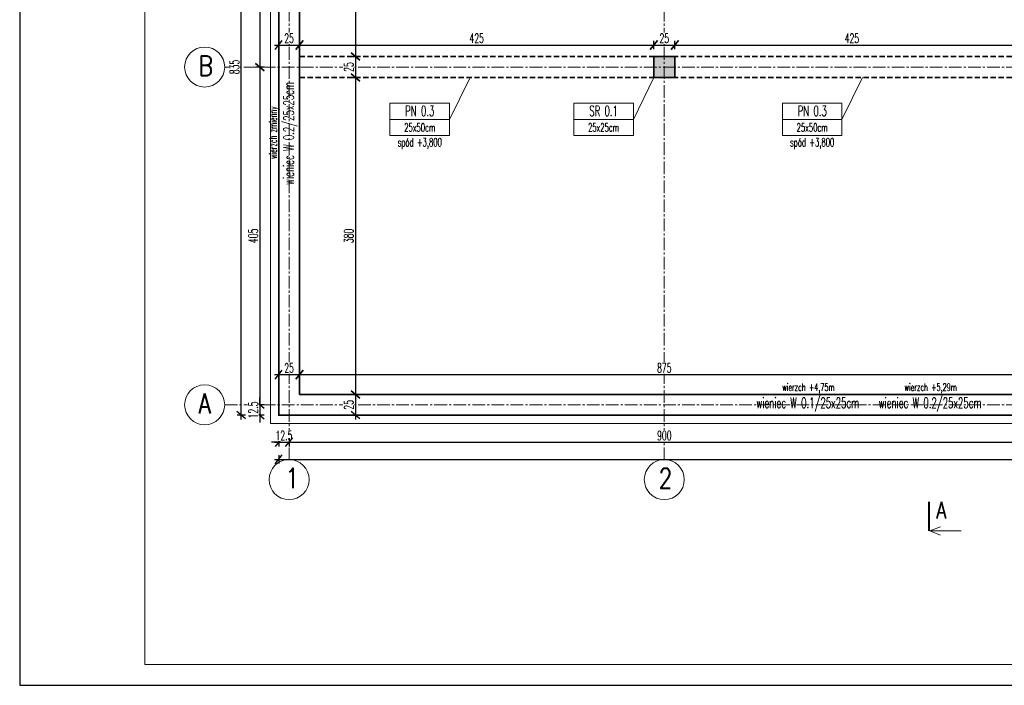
# Model space of a CAD drawing. Header units: centimetres. Extents: x 125945 to 146944, y 20629 to 31773.
# Tile 66 of 80: x 140134 to 141315, y 28341 to 29139. Entities that reach past the tile are written whole.
import ezdxf

# ---------------------------------------------------------------- set-up
doc = ezdxf.new("R2010")
doc.units = ezdxf.units.CM
doc.linetypes.add('CENTER2', pattern=[28.575, 19.05, -3.175, 3.175, -3.175])
doc.linetypes.add('HIDDEN', pattern=[9.525, 6.35, -3.175])
for name, color, linetype, lineweight in [('e-cad_cienkie', 88, 'Continuous', 15), ('e-cad_opisy', 7, 'Continuous', 15), ('e-cad_osie', 172, 'CENTER2', 9), ('e-cad_wymiary', 66, 'Continuous', 15), ('e-cad_wypelnienia', 254, 'Continuous', 9), ('K- OPISY', 40, 'Continuous', 15), ('K-BELKI ŻELBETOWE', 160, 'HIDDEN', 35), ('K-IZOLACJA', 32, 'Continuous', 15), ('K-ŚCIANY KONSTRUKCYJNE', 16, 'Continuous', 35), ('K-ŻELBET', 204, 'Continuous', 35)]:
    doc.layers.add(name, color=color, linetype=linetype, lineweight=lineweight)
doc.styles.add('e-cad_1', font='simplex.shx', dxfattribs={"width": 0.6})
doc.styles.add('e-cad_2', font='simplex.shx', dxfattribs={"width": 0.8})
doc.styles.add('simpl', font='simplex.shx', dxfattribs={"width": 0.6})
doc.dimstyles.new('e-cad_1_50_[cm]', dxfattribs={"dimscale": 5, "dimtxt": 2.25, "dimasz": 1.75, "dimexe": 1, "dimexo": 0, "dimgap": 0.5, "dimtad": 1, "dimdec": 1, "dimrnd": 0.5, "dimdsep": 46, "dimtxsty": 'simpl', "dimblk": 'OBLIQUE', "dimcen": 0, "dimdle": 1, "dimclrd": 256, "dimclre": 256, "dimclrt": 256, "dimadec": 0, "dimazin": 0, "dimtfac": 1, "dimtdec": 1, "dimtix": 1, "dimtmove": 2, "dimatfit": 3, "dimldrblk": 'OBLIQUE', "dimfxl": 1, "dimfxlon": 1, "dimtfill": 1, "dimarcsym": 0})

# ---------------------------------------------------------------- blocks, each defined once
blk = doc.blocks.new('_Oblique')
at = {"color": 0, "linetype": 'ByBlock', "lineweight": -2}
blk.add_line((0.5, 0.6), (-0.5, -0.6), dxfattribs=at)
blk = doc.blocks.new('*D3706')
at = {"layer": 'Defpoints', "color": 0}
for p in [(140521.7, 29474.5), (140512.1, 29094.5), (140536.5, 29094.5)]:
    blk.add_point(p, dxfattribs=at)
at = {"layer": 'e-cad_wymiary', "lineweight": -2, "ltscale": 2}
for p, q in [((140536.5, 29479.5), (140536.5, 29089.5)), ((140531.5, 29474.5), (140541.5, 29474.5)), ((140531.5, 29094.5), (140541.5, 29094.5))]:
    blk.add_line(p, q, dxfattribs=at)
at = {"layer": 'e-cad_wymiary', "lineweight": -2, "xscale": 8.75, "yscale": 8.75, "zscale": 8.75}
for p, rotation in [((140536.5, 29474.5), 90), ((140536.5, 29094.5), 270)]:
    blk.add_blockref('_Oblique', p, dxfattribs=dict(at, rotation=rotation))
at = {"layer": 'e-cad_wymiary', "ltscale": 2, "insert": (140528.4, 29284.5), "char_height": 11.25, "attachment_point": 5, "rotation": 90, "style": 'simpl', "bg_fill": 3, "box_fill_scale": 1.1, "bg_fill_color": 256, "bg_fill_true_color": 13158600, "bg_fill_transparency": 0}
blk.add_mtext('380', dxfattribs=at)
blk = doc.blocks.new('*D3707')
at = {"layer": 'Defpoints', "color": 0}
for p in [(140512.1, 29094.5), (140512.1, 29069.5)]:
    blk.add_point(p, dxfattribs=at)
at = {"layer": 'e-cad_wymiary', "lineweight": -2, "ltscale": 2}
for p, q in [((140536.5, 29099.5), (140536.5, 29064.5)), ((140531.5, 29094.5), (140541.5, 29094.5)), ((140531.5, 29069.5), (140541.5, 29069.5))]:
    blk.add_line(p, q, dxfattribs=at)
at = {"layer": 'e-cad_wymiary', "lineweight": -2, "xscale": 8.75, "yscale": 8.75, "zscale": 8.75}
for p, rotation in [((140536.5, 29094.5), 90), ((140536.5, 29069.5), 270)]:
    blk.add_blockref('_Oblique', p, dxfattribs=dict(at, rotation=rotation))
at = {"layer": 'e-cad_wymiary', "ltscale": 2, "insert": (140528.4, 29082), "char_height": 11.25, "attachment_point": 5, "rotation": 90, "style": 'simpl', "bg_fill": 3, "box_fill_scale": 1.1, "bg_fill_color": 256, "bg_fill_true_color": 13158600, "bg_fill_transparency": 0}
blk.add_mtext('25', dxfattribs=at)
at = {"layer": 'Defpoints', "color": 0}
blk.add_point((140536.5, 29069.5), dxfattribs=at)
blk = doc.blocks.new('*D3708')
at = {"layer": 'Defpoints', "color": 0}
for p in [(140512.1, 29069.5), (140536.5, 28689.5), (140555.8, 28689.5)]:
    blk.add_point(p, dxfattribs=at)
at = {"layer": 'e-cad_wymiary', "lineweight": -2, "ltscale": 2}
for p, q in [((140536.5, 29074.5), (140536.5, 28684.5)), ((140531.5, 29069.5), (140541.5, 29069.5)), ((140541.5, 28689.5), (140531.5, 28689.5))]:
    blk.add_line(p, q, dxfattribs=at)
at = {"layer": 'e-cad_wymiary', "lineweight": -2, "xscale": 8.75, "yscale": 8.75, "zscale": 8.75}
for p, rotation in [((140536.5, 29069.5), 90), ((140536.5, 28689.5), 270)]:
    blk.add_blockref('_Oblique', p, dxfattribs=dict(at, rotation=rotation))
at = {"layer": 'e-cad_wymiary', "ltscale": 2, "insert": (140528.4, 28879.5), "char_height": 11.25, "attachment_point": 5, "rotation": 90, "style": 'simpl', "bg_fill": 3, "box_fill_scale": 1.1, "bg_fill_color": 256, "bg_fill_true_color": 13158600, "bg_fill_transparency": 0}
blk.add_mtext('380', dxfattribs=at)
blk = doc.blocks.new('*D3709')
at = {"layer": 'Defpoints', "color": 0}
for p in [(140555.8, 28689.5), (140555.8, 28664.5)]:
    blk.add_point(p, dxfattribs=at)
at = {"layer": 'e-cad_wymiary', "lineweight": -2, "ltscale": 2}
for p, q in [((140541.5, 28689.5), (140531.5, 28689.5)), ((140536.5, 28694.5), (140536.5, 28659.5)), ((140541.5, 28664.5), (140531.5, 28664.5))]:
    blk.add_line(p, q, dxfattribs=at)
at = {"layer": 'e-cad_wymiary', "lineweight": -2, "xscale": 8.75, "yscale": 8.75, "zscale": 8.75}
for p, rotation in [((140536.5, 28689.5), 90), ((140536.5, 28664.5), 270)]:
    blk.add_blockref('_Oblique', p, dxfattribs=dict(at, rotation=rotation))
at = {"layer": 'e-cad_wymiary', "ltscale": 2, "insert": (140528.4, 28677), "char_height": 11.25, "attachment_point": 5, "rotation": 90, "style": 'simpl', "bg_fill": 3, "box_fill_scale": 1.1, "bg_fill_color": 256, "bg_fill_true_color": 13158600, "bg_fill_transparency": 0}
blk.add_mtext('25', dxfattribs=at)
at = {"layer": 'Defpoints', "color": 0}
blk.add_point((140536.5, 28664.5), dxfattribs=at)
blk = doc.blocks.new('*D3776')
at = {"layer": 'Defpoints', "color": 0}
for p in [(140469.4, 28713.1), (140469.4, 28689.5), (141344.4, 28689.5)]:
    blk.add_point(p, dxfattribs=at)
at = {"layer": 'e-cad_wymiary', "lineweight": -2, "ltscale": 2}
for p, q in [((141349.4, 28713.1), (140464.4, 28713.1)), ((140469.4, 28708.1), (140469.4, 28718.1)), ((141344.4, 28708.1), (141344.4, 28718.1))]:
    blk.add_line(p, q, dxfattribs=at)
at = {"layer": 'e-cad_wymiary', "lineweight": -2, "xscale": 8.75, "yscale": 8.75, "zscale": 8.75, "rotation": 180}
blk.add_blockref('_Oblique', (140469.4, 28713.1), dxfattribs=at)
at = {"layer": 'e-cad_wymiary', "lineweight": -2, "xscale": 8.75, "yscale": 8.75, "zscale": 8.75}
blk.add_blockref('_Oblique', (141344.4, 28713.1), dxfattribs=at)
at = {"layer": 'e-cad_wymiary', "ltscale": 2, "insert": (140906.9, 28721.2), "char_height": 11.25, "attachment_point": 5, "style": 'simpl', "bg_fill": 3, "box_fill_scale": 1.1, "bg_fill_color": 256, "bg_fill_true_color": 13158600, "bg_fill_transparency": 0}
blk.add_mtext('875', dxfattribs=at)
blk = doc.blocks.new('*D3777')
at = {"layer": 'Defpoints', "color": 0}
for p in [(140444.4, 28689.5), (140469.4, 28689.5)]:
    blk.add_point(p, dxfattribs=at)
at = {"layer": 'e-cad_wymiary', "lineweight": -2, "ltscale": 2}
for p, q in [((140474.4, 28713.1), (140439.4, 28713.1)), ((140444.4, 28708.1), (140444.4, 28718.1)), ((140469.4, 28708.1), (140469.4, 28718.1))]:
    blk.add_line(p, q, dxfattribs=at)
at = {"layer": 'e-cad_wymiary', "lineweight": -2, "xscale": 8.75, "yscale": 8.75, "zscale": 8.75, "rotation": 180}
blk.add_blockref('_Oblique', (140444.4, 28713.1), dxfattribs=at)
at = {"layer": 'e-cad_wymiary', "lineweight": -2, "xscale": 8.75, "yscale": 8.75, "zscale": 8.75}
blk.add_blockref('_Oblique', (140469.4, 28713.1), dxfattribs=at)
at = {"layer": 'e-cad_wymiary', "ltscale": 2, "insert": (140456.9, 28721.2), "char_height": 11.25, "attachment_point": 5, "style": 'simpl', "bg_fill": 3, "box_fill_scale": 1.1, "bg_fill_color": 256, "bg_fill_true_color": 13158600, "bg_fill_transparency": 0}
blk.add_mtext('25', dxfattribs=at)
at = {"layer": 'Defpoints', "color": 0}
blk.add_point((140444.4, 28713.1), dxfattribs=at)
blk = doc.blocks.new('*D3778')
at = {"layer": 'e-cad_wymiary', "lineweight": -2, "ltscale": 2}
for p, q in [((140444.4, 29113.1), (140444.4, 29103.4)), ((140469.4, 29113.1), (140469.4, 29103.4)), ((140439.4, 29108.4), (140474.4, 29108.4))]:
    blk.add_line(p, q, dxfattribs=at)
at = {"layer": 'e-cad_wymiary', "lineweight": -2, "xscale": 8.75, "yscale": 8.75, "zscale": 8.75, "rotation": 180}
blk.add_blockref('_Oblique', (140444.4, 29108.4), dxfattribs=at)
at = {"layer": 'e-cad_wymiary', "lineweight": -2, "xscale": 8.75, "yscale": 8.75, "zscale": 8.75}
blk.add_blockref('_Oblique', (140469.4, 29108.4), dxfattribs=at)
at = {"layer": 'e-cad_wymiary', "ltscale": 2, "insert": (140456.9, 29116.5), "char_height": 11.25, "attachment_point": 5, "style": 'simpl', "bg_fill": 3, "box_fill_scale": 1.1, "bg_fill_color": 256, "bg_fill_true_color": 13158600, "bg_fill_transparency": 0}
blk.add_mtext('25', dxfattribs=at)
at = {"layer": 'Defpoints', "color": 0}
for p in [(140444.4, 29113.1), (140469.4, 29113.1), (140469.4, 29108.4)]:
    blk.add_point(p, dxfattribs=at)
blk = doc.blocks.new('*D3779')
at = {"layer": 'Defpoints', "color": 0}
for p in [(140469.4, 29113.1), (140894.4, 29108.4), (140894.4, 29094.5)]:
    blk.add_point(p, dxfattribs=at)
at = {"layer": 'e-cad_wymiary', "lineweight": -2, "ltscale": 2}
for p, q in [((140469.4, 29113.1), (140469.4, 29103.4)), ((140894.4, 29103.4), (140894.4, 29113.4)), ((140464.4, 29108.4), (140899.4, 29108.4))]:
    blk.add_line(p, q, dxfattribs=at)
at = {"layer": 'e-cad_wymiary', "lineweight": -2, "xscale": 8.75, "yscale": 8.75, "zscale": 8.75, "rotation": 180}
blk.add_blockref('_Oblique', (140469.4, 29108.4), dxfattribs=at)
at = {"layer": 'e-cad_wymiary', "lineweight": -2, "xscale": 8.75, "yscale": 8.75, "zscale": 8.75}
blk.add_blockref('_Oblique', (140894.4, 29108.4), dxfattribs=at)
at = {"layer": 'e-cad_wymiary', "ltscale": 2, "insert": (140681.9, 29116.5), "char_height": 11.25, "attachment_point": 5, "style": 'simpl', "bg_fill": 3, "box_fill_scale": 1.1, "bg_fill_color": 256, "bg_fill_true_color": 13158600, "bg_fill_transparency": 0}
blk.add_mtext('425', dxfattribs=at)
blk = doc.blocks.new('*D3780')
at = {"layer": 'Defpoints', "color": 0}
for p in [(140894.4, 29094.5), (140919.4, 29094.5)]:
    blk.add_point(p, dxfattribs=at)
at = {"layer": 'e-cad_wymiary', "lineweight": -2, "ltscale": 2}
for p, q in [((140894.4, 29103.4), (140894.4, 29113.4)), ((140919.4, 29103.4), (140919.4, 29113.4)), ((140889.4, 29108.4), (140924.4, 29108.4))]:
    blk.add_line(p, q, dxfattribs=at)
at = {"layer": 'e-cad_wymiary', "lineweight": -2, "xscale": 8.75, "yscale": 8.75, "zscale": 8.75, "rotation": 180}
blk.add_blockref('_Oblique', (140894.4, 29108.4), dxfattribs=at)
at = {"layer": 'e-cad_wymiary', "lineweight": -2, "xscale": 8.75, "yscale": 8.75, "zscale": 8.75}
blk.add_blockref('_Oblique', (140919.4, 29108.4), dxfattribs=at)
at = {"layer": 'e-cad_wymiary', "ltscale": 2, "insert": (140906.9, 29116.5), "char_height": 11.25, "attachment_point": 5, "style": 'simpl', "bg_fill": 3, "box_fill_scale": 1.1, "bg_fill_color": 256, "bg_fill_true_color": 13158600, "bg_fill_transparency": 0}
blk.add_mtext('25', dxfattribs=at)
at = {"layer": 'Defpoints', "color": 0}
blk.add_point((140919.4, 29108.4), dxfattribs=at)
blk = doc.blocks.new('*D3781')
at = {"layer": 'Defpoints', "color": 0}
for p in [(141344.4, 29108.4), (140919.4, 29094.5), (141344.4, 29094.5)]:
    blk.add_point(p, dxfattribs=at)
at = {"layer": 'e-cad_wymiary', "lineweight": -2, "ltscale": 2}
for p, q in [((140919.4, 29103.4), (140919.4, 29113.4)), ((141344.4, 29103.4), (141344.4, 29113.4)), ((140914.4, 29108.4), (141349.4, 29108.4))]:
    blk.add_line(p, q, dxfattribs=at)
at = {"layer": 'e-cad_wymiary', "lineweight": -2, "xscale": 8.75, "yscale": 8.75, "zscale": 8.75, "rotation": 180}
blk.add_blockref('_Oblique', (140919.4, 29108.4), dxfattribs=at)
at = {"layer": 'e-cad_wymiary', "lineweight": -2, "xscale": 8.75, "yscale": 8.75, "zscale": 8.75}
blk.add_blockref('_Oblique', (141344.4, 29108.4), dxfattribs=at)
at = {"layer": 'e-cad_wymiary', "ltscale": 2, "insert": (141131.9, 29116.5), "char_height": 11.25, "attachment_point": 5, "style": 'simpl', "bg_fill": 3, "box_fill_scale": 1.1, "bg_fill_color": 256, "bg_fill_true_color": 13158600, "bg_fill_transparency": 0}
blk.add_mtext('425', dxfattribs=at)
blk = doc.blocks.new('*D3794')
at = {"layer": 'Defpoints', "color": 0}
for p in [(140444.4, 29487), (140421.9, 29082), (140444.4, 29082)]:
    blk.add_point(p, dxfattribs=at)
at = {"layer": 'e-cad_wymiary', "lineweight": -2, "ltscale": 2}
for p, q in [((140421.9, 29492), (140421.9, 29077)), ((140426.9, 29487), (140416.9, 29487)), ((140426.9, 29082), (140416.9, 29082))]:
    blk.add_line(p, q, dxfattribs=at)
at = {"layer": 'e-cad_wymiary', "lineweight": -2, "xscale": 8.75, "yscale": 8.75, "zscale": 8.75}
for p, rotation in [((140421.9, 29487), 90), ((140421.9, 29082), 270)]:
    blk.add_blockref('_Oblique', p, dxfattribs=dict(at, rotation=rotation))
at = {"layer": 'e-cad_wymiary', "ltscale": 2, "insert": (140413.8, 29284.5), "char_height": 11.25, "attachment_point": 5, "rotation": 90, "style": 'simpl', "bg_fill": 3, "box_fill_scale": 1.1, "bg_fill_color": 256, "bg_fill_true_color": 13158600, "bg_fill_transparency": 0}
blk.add_mtext('405', dxfattribs=at)
blk = doc.blocks.new('*D3795')
at = {"layer": 'Defpoints', "color": 0}
for p in [(140444.4, 29082), (140421.9, 28677), (140444.4, 28677)]:
    blk.add_point(p, dxfattribs=at)
at = {"layer": 'e-cad_wymiary', "lineweight": -2, "ltscale": 2}
for p, q in [((140421.9, 29087), (140421.9, 28672)), ((140426.9, 29082), (140416.9, 29082)), ((140426.9, 28677), (140416.9, 28677))]:
    blk.add_line(p, q, dxfattribs=at)
at = {"layer": 'e-cad_wymiary', "lineweight": -2, "xscale": 8.75, "yscale": 8.75, "zscale": 8.75}
for p, rotation in [((140421.9, 29082), 90), ((140421.9, 28677), 270)]:
    blk.add_blockref('_Oblique', p, dxfattribs=dict(at, rotation=rotation))
at = {"layer": 'e-cad_wymiary', "ltscale": 2, "insert": (140413.8, 28879.5), "char_height": 11.25, "attachment_point": 5, "rotation": 90, "style": 'simpl', "bg_fill": 3, "box_fill_scale": 1.1, "bg_fill_color": 256, "bg_fill_true_color": 13158600, "bg_fill_transparency": 0}
blk.add_mtext('405', dxfattribs=at)
blk = doc.blocks.new('*D3796')
at = {"layer": 'Defpoints', "color": 0}
for p in [(140444.4, 28677), (140444.4, 28664.5)]:
    blk.add_point(p, dxfattribs=at)
at = {"layer": 'e-cad_wymiary', "lineweight": -2, "ltscale": 2}
for p, q in [((140421.9, 28677), (140421.9, 28685.8)), ((140426.9, 28677), (140416.9, 28677)), ((140421.9, 28682), (140421.9, 28659.5)), ((140426.9, 28664.5), (140416.9, 28664.5)), ((140421.9, 28664.5), (140421.9, 28655.8))]:
    blk.add_line(p, q, dxfattribs=at)
at = {"layer": 'e-cad_wymiary', "lineweight": -2, "xscale": 8.75, "yscale": 8.75, "zscale": 8.75}
for p, rotation in [((140421.9, 28677), 270), ((140421.9, 28664.5), 90)]:
    blk.add_blockref('_Oblique', p, dxfattribs=dict(at, rotation=rotation))
at = {"layer": 'e-cad_wymiary', "ltscale": 2, "insert": (140413.8, 28670.8), "char_height": 11.25, "attachment_point": 5, "rotation": 90, "style": 'simpl', "bg_fill": 3, "box_fill_scale": 1.1, "bg_fill_color": 256, "bg_fill_true_color": 13158600, "bg_fill_transparency": 0}
blk.add_mtext('12.5', dxfattribs=at)
at = {"layer": 'Defpoints', "color": 0}
blk.add_point((140421.9, 28664.5), dxfattribs=at)
blk = doc.blocks.new('*D3797')
at = {"layer": 'Defpoints', "color": 0}
for p in [(140399.5, 29499.5), (140444.4, 29499.5), (140444.4, 28664.5)]:
    blk.add_point(p, dxfattribs=at)
at = {"layer": 'e-cad_wymiary', "lineweight": -2, "ltscale": 2}
for p, q in [((140399.5, 28659.5), (140399.5, 29504.5)), ((140404.5, 29499.5), (140394.5, 29499.5)), ((140404.5, 28664.5), (140394.5, 28664.5))]:
    blk.add_line(p, q, dxfattribs=at)
at = {"layer": 'e-cad_wymiary', "lineweight": -2, "xscale": 8.75, "yscale": 8.75, "zscale": 8.75}
for p, rotation in [((140399.5, 29499.5), 90), ((140399.5, 28664.5), 270)]:
    blk.add_blockref('_Oblique', p, dxfattribs=dict(at, rotation=rotation))
at = {"layer": 'e-cad_wymiary', "ltscale": 2, "insert": (140391.4, 29082), "char_height": 11.25, "attachment_point": 5, "rotation": 90, "style": 'simpl', "bg_fill": 3, "box_fill_scale": 1.1, "bg_fill_color": 256, "bg_fill_true_color": 13158600, "bg_fill_transparency": 0}
blk.add_mtext('835', dxfattribs=at)
blk = doc.blocks.new('*D3798')
at = {"layer": 'Defpoints', "color": 0}
for p in [(140444.4, 28664.5), (140456.9, 28664.5)]:
    blk.add_point(p, dxfattribs=at)
at = {"layer": 'e-cad_wymiary', "lineweight": -2, "ltscale": 2}
for p, q in [((140444.4, 28632.1), (140435.7, 28632.1)), ((140439.4, 28632.1), (140461.9, 28632.1)), ((140444.4, 28637.1), (140444.4, 28627.1)), ((140456.9, 28637.1), (140456.9, 28627.1)), ((140456.9, 28632.1), (140465.7, 28632.1))]:
    blk.add_line(p, q, dxfattribs=at)
at = {"layer": 'e-cad_wymiary', "lineweight": -2, "xscale": 8.75, "yscale": 8.75, "zscale": 8.75}
blk.add_blockref('_Oblique', (140444.4, 28632.1), dxfattribs=at)
at = {"layer": 'e-cad_wymiary', "lineweight": -2, "xscale": 8.75, "yscale": 8.75, "zscale": 8.75, "rotation": 180}
blk.add_blockref('_Oblique', (140456.9, 28632.1), dxfattribs=at)
at = {"layer": 'e-cad_wymiary', "ltscale": 2, "insert": (140450.7, 28640.2), "char_height": 11.25, "attachment_point": 5, "style": 'simpl', "bg_fill": 3, "box_fill_scale": 1.1, "bg_fill_color": 256, "bg_fill_true_color": 13158600, "bg_fill_transparency": 0}
blk.add_mtext('12.5', dxfattribs=at)
at = {"layer": 'Defpoints', "color": 0}
blk.add_point((140456.9, 28632.1), dxfattribs=at)
blk = doc.blocks.new('*D3799')
at = {"layer": 'Defpoints', "color": 0}
for p in [(141356.9, 28677), (140456.9, 28664.5), (141356.9, 28632.1)]:
    blk.add_point(p, dxfattribs=at)
at = {"layer": 'e-cad_wymiary', "lineweight": -2, "ltscale": 2}
for p, q in [((140451.9, 28632.1), (141361.9, 28632.1)), ((140456.9, 28637.1), (140456.9, 28627.1)), ((141356.9, 28637.1), (141356.9, 28627.1))]:
    blk.add_line(p, q, dxfattribs=at)
at = {"layer": 'e-cad_wymiary', "lineweight": -2, "xscale": 8.75, "yscale": 8.75, "zscale": 8.75, "rotation": 180}
blk.add_blockref('_Oblique', (140456.9, 28632.1), dxfattribs=at)
at = {"layer": 'e-cad_wymiary', "lineweight": -2, "xscale": 8.75, "yscale": 8.75, "zscale": 8.75}
blk.add_blockref('_Oblique', (141356.9, 28632.1), dxfattribs=at)
at = {"layer": 'e-cad_wymiary', "ltscale": 2, "insert": (140906.9, 28640.2), "char_height": 11.25, "attachment_point": 5, "style": 'simpl', "bg_fill": 3, "box_fill_scale": 1.1, "bg_fill_color": 256, "bg_fill_true_color": 13158600, "bg_fill_transparency": 0}
blk.add_mtext('900', dxfattribs=at)
blk = doc.blocks.new('*D3806')
at = {"layer": 'Defpoints', "color": 0}
for p in [(140444.4, 28664.5), (143739.4, 28664.5), (143739.4, 28611.6)]:
    blk.add_point(p, dxfattribs=at)
at = {"layer": 'e-cad_wymiary', "lineweight": -2, "ltscale": 2}
for p, q in [((140444.4, 28616.6), (140444.4, 28606.6)), ((143739.4, 28616.6), (143739.4, 28606.6)), ((140439.4, 28611.6), (143744.4, 28611.6))]:
    blk.add_line(p, q, dxfattribs=at)
at = {"layer": 'e-cad_wymiary', "lineweight": -2, "xscale": 8.75, "yscale": 8.75, "zscale": 8.75, "rotation": 180}
blk.add_blockref('_Oblique', (140444.4, 28611.6), dxfattribs=at)
at = {"layer": 'e-cad_wymiary', "lineweight": -2, "xscale": 8.75, "yscale": 8.75, "zscale": 8.75}
blk.add_blockref('_Oblique', (143739.4, 28611.6), dxfattribs=at)
at = {"layer": 'e-cad_wymiary', "ltscale": 2, "insert": (142091.9, 28619.7), "char_height": 11.25, "attachment_point": 5, "style": 'simpl', "bg_fill": 3, "box_fill_scale": 1.1, "bg_fill_color": 256, "bg_fill_true_color": 13158600, "bg_fill_transparency": 0}
blk.add_mtext('3295', dxfattribs=at)
blk = doc.blocks.new('e-cad_przekroj_1_2_P')
at = {"const_width": 0.5}
blk.add_lwpolyline([(0, 0), (0, -7)], dxfattribs=at)
for points in [[(0.25, -7), (2.75, -6)], [(0.25, -7), (7.75, -7)], [(0.25, -7), (2.75, -8)]]:
    blk.add_lwpolyline(points)
at = {"style": 'e-cad_1', "width": 0.8}
blk.add_attdef('SYMBOL', (1.75, -4), '', height=4, dxfattribs=at)

msp = doc.modelspace()

# ---------------------------------------------------------------- hatches: boundary and pattern name
at = {"layer": 'e-cad_wypelnienia', "ltscale": 0.8}
h = msp.add_hatch(dxfattribs=at)
h.set_pattern_fill('ANSI33', color=256)
h.set_pattern_definition([(45, (140894.4024, 28664.5223), (-4.490128, 4.490128), []), (45, (140898.8926, 28664.5223), (-4.490128, 4.490128), [3.175, -1.5875])])
h.paths.add_polyline_path([(140906.9, 29081.21), (140906.9, 29093.71), (140919.4, 29093.71), (140919.4, 29081.21)])
h.paths.add_polyline_path([(140894.4, 29081.21), (140894.4, 29093.71), (140906.9, 29093.71), (140906.9, 29081.21)])
h.paths.add_polyline_path([(143714.4, 28664.52), (143726.9, 28664.52), (143726.9, 28677.02), (143714.4, 28677.02)])
h.paths.add_polyline_path([(143726.9, 28664.52), (143739.4, 28664.52), (143739.4, 28677.02), (143726.9, 28677.02)])
h.paths.add_polyline_path([(143726.9, 28677.02), (143739.4, 28677.02), (143739.4, 28689.52), (143726.9, 28689.52)])
h.paths.add_polyline_path([(143714.4, 28677.02), (143726.9, 28677.02), (143726.9, 28689.52), (143714.4, 28689.52)])
h.paths.add_polyline_path([(143714.4, 29474.52), (143726.9, 29474.52), (143726.9, 29487.02), (143714.4, 29487.02)])
h.paths.add_polyline_path([(143726.9, 29474.52), (143739.4, 29474.52), (143739.4, 29487.02), (143726.9, 29487.02)])
h.paths.add_polyline_path([(143726.9, 29487.02), (143739.4, 29487.02), (143739.4, 29499.52), (143726.9, 29499.52)])
h.paths.add_polyline_path([(143714.4, 29487.02), (143726.9, 29487.02), (143726.9, 29499.52), (143714.4, 29499.52)])
h.paths.add_polyline_path([(140894.4, 29069.52), (140894.4, 29081.21), (140906.9, 29081.21), (140906.9, 29069.52), (140894.4, 29069.52)], is_closed=False)
h.paths.add_polyline_path([(140906.9, 29069.52), (140906.9, 29081.21), (140919.4, 29081.21), (140919.4, 29069.52), (140906.9, 29069.52)], is_closed=False)

# ---------------------------------------------------------------- linework, layer by layer
at = {"layer": 'Defpoints'}
msp.add_lwpolyline([(140133.77, 28340.69), (144533.77, 28340.69), (144533.77, 29825.69), (140133.77, 29825.69)], close=True, dxfattribs=at)
at = {"layer": 'e-cad_cienkie'}
msp.add_lwpolyline([(140283.77, 28365.69), (144508.77, 28365.69), (144508.77, 29800.69), (140283.77, 29800.69)], close=True, dxfattribs=at)
at = {"layer": 'e-cad_opisy'}
for centre in [(140355.62, 29082.02), (140355.62, 28677.02), (140456.9, 28587.37), (140906.9, 28587.37)]:
    msp.add_circle(centre, 24, dxfattribs=at)
at = {"layer": 'e-cad_osie', "ltscale": 0.8}
for p, q in [((140456.9, 29563.27), (140456.9, 28611.37)), ((140906.9, 29563.27), (140906.9, 28611.37)), ((140379.62, 29082.02), (143800.44, 29082.02)), ((140379.62, 28677.02), (143800.44, 28677.02))]:
    msp.add_line(p, q, dxfattribs=at)
at = {"layer": 'K- OPISY', "color": 4, "ltscale": 2}
for p, q in [((140649.36, 29019.27), (140673.92, 29069.52)), ((141120.02, 29019.27), (141144.59, 29069.52))]:
    msp.add_line(p, q, dxfattribs=at)
at = {"layer": 'K- OPISY', "color": 3, "ltscale": 2}
msp.add_line((140869.84, 29019.27), (140894.4, 29069.52), dxfattribs=at)
at = {"layer": 'K- OPISY', "color": 4}
for points in [[(140649.36, 29038.72), (140577.9, 29038.72), (140577.9, 29019.27), (140649.36, 29019.27)], [(141120.02, 29038.72), (141048.56, 29038.72), (141048.56, 29019.27), (141120.02, 29019.27)], [(140649.36, 29019.27), (140577.9, 29019.27), (140577.9, 28999.83), (140649.36, 28999.83)], [(141120.02, 29019.27), (141048.56, 29019.27), (141048.56, 28999.83), (141120.02, 28999.83)]]:
    msp.add_lwpolyline(points, close=True, dxfattribs=at)
at = {"layer": 'K- OPISY', "color": 3}
for points in [[(140869.84, 29038.72), (140798.37, 29038.72), (140798.37, 29019.27), (140869.84, 29019.27)], [(140869.84, 29019.27), (140798.37, 29019.27), (140798.37, 28999.83), (140869.84, 28999.83)]]:
    msp.add_lwpolyline(points, close=True, dxfattribs=at)
at = {"layer": 'K-BELKI ŻELBETOWE'}
for points in [[(143714.4, 29094.52), (140469.4, 29094.52)], [(143714.4, 29069.52), (140469.4, 29069.52)]]:
    msp.add_lwpolyline(points, dxfattribs=at)
at = {"layer": 'K-IZOLACJA', "ltscale": 0.8}
for p, q in [((140434.4, 29509.52), (140434.4, 28654.52)), ((140434.4, 28654.52), (141861.9, 28654.52))]:
    msp.add_line(p, q, dxfattribs=at)
at = {"layer": 'K-ŚCIANY KONSTRUKCYJNE', "ltscale": 0.8}
for points in [[(142306.9, 28664.52), (142206.9, 28664.52), (142206.9, 28689.52), (142244.4, 28689.52), (142244.4, 29474.52), (141819.4, 29474.52), (141819.4, 28689.52), (141856.9, 28689.52), (141856.9, 28664.52), (140444.4, 28664.52), (140444.4, 29499.52), (140506.9, 29499.52)], [(140506.9, 29499.52), (140506.9, 29474.52), (140469.4, 29474.52), (140469.4, 28689.52), (141344.4, 28689.52), (141344.4, 29474.52), (141306.9, 29474.52), (141306.9, 29499.52), (141406.9, 29499.52), (141406.9, 29474.52), (141369.4, 29474.52), (141369.4, 28689.52), (141794.4, 28689.52), (141794.4, 29474.52), (141756.9, 29474.52), (141756.9, 29499.52), (143169.4, 29499.52)]]:
    msp.add_lwpolyline(points, dxfattribs=at)
at = {"layer": 'K-ŻELBET', "ltscale": 0.8}
msp.add_lwpolyline([(140894.4, 29069.52), (140919.4, 29069.52), (140919.4, 29094.52), (140894.4, 29094.52)], close=True, dxfattribs=at)

# ---------------------------------------------------------------- block references
at = {"layer": 'e-cad_opisy', "ltscale": 2, "xscale": 5, "yscale": 5, "zscale": 5, "rotation": 360}
msp.add_blockref('e-cad_przekroj_1_2_P', (141224.26, 28560.8), dxfattribs=at).add_auto_attribs({'SYMBOL': 'A'})

# ---------------------------------------------------------------- texts
at = {"layer": 'e-cad_opisy', "ltscale": 2, "style": 'e-cad_2', "width": 0.8}
for s, p in [('B', (140348.11, 29071.52)), ('A', (140348.11, 28666.52)), ('1', (140452.28, 28576.87)), ('2', (140900.11, 28576.87))]:
    msp.add_text(s, height=24, dxfattribs=at).set_placement(p)
at = {"layer": 'K- OPISY', "color": 4, "width": 71.4626, "attachment_point": 5, "style": 'e-cad_1'}
for s, insert, char_height in [('PN 0.3', (140613.63, 29029.4), 12.5), ('PN 0.3', (141084.29, 29029.4), 12.5), ('25x50cm', (140613.63, 29009.57), 10), ('25x50cm', (141084.29, 29009.57), 10), ('spód +3,800', (140613.63, 28990.17), 10), ('spód +3,800', (141084.29, 28990.17), 10)]:
    msp.add_mtext(s, dxfattribs=dict(at, insert=insert, char_height=char_height))
at = {"layer": 'K- OPISY', "color": 3, "width": 71.4626, "attachment_point": 5, "style": 'e-cad_1'}
for s, insert, char_height in [('SR 0.1', (140834.11, 29029.4), 12.5), ('25x25cm', (140834.11, 29009.57), 10)]:
    msp.add_mtext(s, dxfattribs=dict(at, insert=insert, char_height=char_height))

# ---------------------------------------------------------------- next in the draw order: dimensions: what is measured, and where the dimension line sits
at = {"layer": 'e-cad_wymiary', "ltscale": 2}
dim = msp.add_linear_dim(base=(140536.53, 29094.52), p1=(140521.72, 29474.52), p2=(140512.1, 29094.52), angle=90, dimstyle='e-cad_1_50_[cm]', dxfattribs=at)
dim.commit()
dim.dimension.update_dxf_attribs({"geometry": '*D3706', "text_midpoint": (140528.4, 29284.52)})
dim = msp.add_linear_dim(base=(140469.4, 29108.41), p1=(140444.4, 29113.14), p2=(140469.4, 29113.14), dimstyle='e-cad_1_50_[cm]', dxfattribs=at)
dim.commit()
dim.dimension.update_dxf_attribs({"geometry": '*D3778', "text_midpoint": (140456.9, 29116.53)})

# ---------------------------------------------------------------- next in the draw order: dimensions: what is measured, and where the dimension line sits
for base, p1, p2, picture, middle in [((140421.89, 29082.02), (140444.4, 29487.02), (140444.4, 29082.02), '*D3794', (140413.77, 29284.52)), ((140536.53, 29069.52), (140512.1, 29094.52), (140512.1, 29069.52), '*D3707', (140528.4, 29082.02))]:
    dim = msp.add_linear_dim(base=base, p1=p1, p2=p2, angle=90, dimstyle='e-cad_1_50_[cm]', dxfattribs=at)
    dim.commit()
    dim.dimension.update_dxf_attribs({"geometry": picture, "text_midpoint": middle})

# ---------------------------------------------------------------- next in the draw order: dimensions: what is measured, and where the dimension line sits
dim = msp.add_linear_dim(base=(140894.4, 29108.41), p1=(140469.4, 29113.14), p2=(140894.4, 29094.52), dimstyle='e-cad_1_50_[cm]', dxfattribs=at)
dim.commit()
dim.dimension.update_dxf_attribs({"geometry": '*D3779', "text_midpoint": (140681.9, 29116.53)})
dim = msp.add_linear_dim(base=(140536.53, 28689.52), p1=(140512.1, 29069.52), p2=(140555.77, 28689.52), angle=90, dimstyle='e-cad_1_50_[cm]', dxfattribs=at)
dim.commit()
dim.dimension.update_dxf_attribs({"geometry": '*D3708', "text_midpoint": (140528.4, 28879.52)})

# ---------------------------------------------------------------- next in the draw order: dimensions: what is measured, and where the dimension line sits
dim = msp.add_linear_dim(base=(140919.4, 29108.41), p1=(140894.4, 29094.52), p2=(140919.4, 29094.52), dimstyle='e-cad_1_50_[cm]', dxfattribs=at)
dim.commit()
dim.dimension.update_dxf_attribs({"geometry": '*D3780', "text_midpoint": (140906.9, 29116.53)})
dim = msp.add_linear_dim(base=(140536.53, 28664.52), p1=(140555.77, 28689.52), p2=(140555.77, 28664.52), angle=90, dimstyle='e-cad_1_50_[cm]', dxfattribs=at)
dim.commit()
dim.dimension.update_dxf_attribs({"geometry": '*D3709', "text_midpoint": (140528.4, 28677.02)})

# ---------------------------------------------------------------- next in the draw order: dimensions: what is measured, and where the dimension line sits
for base, p1, p2, picture, middle in [((141344.4, 29108.41), (140919.4, 29094.52), (141344.4, 29094.52), '*D3781', (141131.9, 29116.53)), ((140469.4, 28713.11), (141344.4, 28689.52), (140469.4, 28689.52), '*D3776', (140906.9, 28721.23))]:
    dim = msp.add_linear_dim(base=base, p1=p1, p2=p2, dimstyle='e-cad_1_50_[cm]', dxfattribs=at)
    dim.commit()
    dim.dimension.update_dxf_attribs({"geometry": picture, "text_midpoint": middle})

# ---------------------------------------------------------------- next in the draw order: texts
at = {"layer": 'K- OPISY', "color": 2, "style": 'e-cad_1', "width": 0.6}
for s, p in [('wierzch +4,75m', (141048.42, 28693.58)), ('wierzch +5,29m', (141195.06, 28693.58))]:
    msp.add_text(s, height=9, dxfattribs=at).set_placement(p)

# ---------------------------------------------------------------- next in the draw order: dimensions: what is measured, and where the dimension line sits
at = {"layer": 'e-cad_wymiary', "ltscale": 2}
dim = msp.add_linear_dim(base=(140444.4, 28713.11), p1=(140469.4, 28689.52), p2=(140444.4, 28689.52), dimstyle='e-cad_1_50_[cm]', dxfattribs=at)
dim.commit()
dim.dimension.update_dxf_attribs({"geometry": '*D3777', "text_midpoint": (140456.9, 28721.23)})

# ---------------------------------------------------------------- next in the draw order: dimensions: what is measured, and where the dimension line sits
dim = msp.add_linear_dim(base=(140421.89, 28677.02), p1=(140444.4, 29082.02), p2=(140444.4, 28677.02), angle=90, dimstyle='e-cad_1_50_[cm]', dxfattribs=at)
dim.commit()
dim.dimension.update_dxf_attribs({"geometry": '*D3795', "text_midpoint": (140413.77, 28879.52)})

# ---------------------------------------------------------------- next in the draw order: dimensions: what is measured, and where the dimension line sits
dim = msp.add_linear_dim(base=(140421.89, 28664.52), p1=(140444.4, 28677.02), p2=(140444.4, 28664.52), angle=90, dimstyle='e-cad_1_50_[cm]', dxfattribs=at)
dim.commit()
dim.dimension.update_dxf_attribs({"geometry": '*D3796', "text_midpoint": (140413.77, 28670.77)})

# ---------------------------------------------------------------- next in the draw order: dimensions: what is measured, and where the dimension line sits
dim = msp.add_linear_dim(base=(140399.52, 29499.52), p1=(140444.4, 28664.52), p2=(140444.4, 29499.52), angle=90, dimstyle='e-cad_1_50_[cm]', dxfattribs=at)
dim.commit()
dim.dimension.update_dxf_attribs({"geometry": '*D3797', "text_midpoint": (140391.4, 29082.02)})

# ---------------------------------------------------------------- next in the draw order: texts
at = {"layer": 'K- OPISY', "color": 2, "style": 'e-cad_1', "width": 0.6}
for s, height, p in [('wieniec W 0.2/25x25cm', 12.5, (140462.67, 28940.65)), ('wierzch zmienny', 9, (140442.2, 28971.74))]:
    msp.add_text(s, height=height, rotation=90, dxfattribs=at).set_placement(p)

# ---------------------------------------------------------------- next in the draw order: dimensions: what is measured, and where the dimension line sits
at = {"layer": 'e-cad_wymiary', "ltscale": 2}
dim = msp.add_linear_dim(base=(140456.9, 28632.09), p1=(140444.4, 28664.52), p2=(140456.9, 28664.52), dimstyle='e-cad_1_50_[cm]', dxfattribs=at)
dim.commit()
dim.dimension.update_dxf_attribs({"geometry": '*D3798', "text_midpoint": (140450.65, 28640.22)})

# ---------------------------------------------------------------- next in the draw order: dimensions: what is measured, and where the dimension line sits
dim = msp.add_linear_dim(base=(141356.9, 28632.09), p1=(140456.9, 28664.52), p2=(141356.9, 28677.02), dimstyle='e-cad_1_50_[cm]', dxfattribs=at)
dim.commit()
dim.dimension.update_dxf_attribs({"geometry": '*D3799', "text_midpoint": (140906.9, 28640.22)})

# ---------------------------------------------------------------- next in the draw order: dimensions: what is measured, and where the dimension line sits
dim = msp.add_linear_dim(base=(143739.4, 28611.59), p1=(140444.4, 28664.52), p2=(143739.4, 28664.52), dimstyle='e-cad_1_50_[cm]', dxfattribs=at)
dim.commit()
dim.dimension.update_dxf_attribs({"geometry": '*D3806', "text_midpoint": (142091.9, 28619.71)})

# ---------------------------------------------------------------- next in the draw order: texts
at = {"layer": 'K- OPISY', "color": 2, "style": 'e-cad_1', "width": 0.6}
for s, p in [('wieniec W 0.1/25x25cm', (141017.33, 28673.12)), ('wieniec W 0.2/25x25cm', (141163.97, 28673.12))]:
    msp.add_text(s, height=12.5, dxfattribs=at).set_placement(p)

doc.saveas('drawing.dxf')
